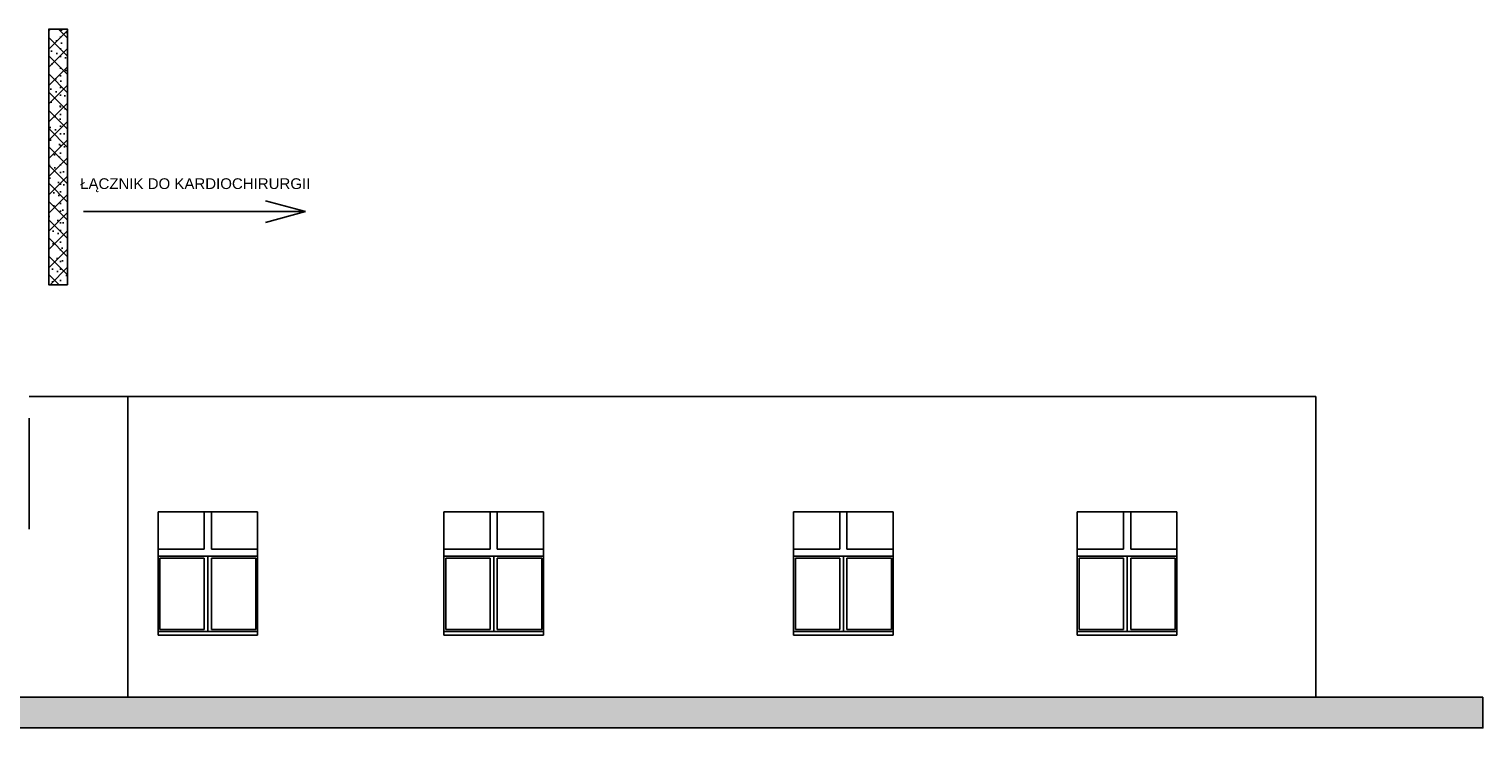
# Model space of a CAD drawing. Header units: millimetres. Extents: x -175445 to -20415, y -559200 to 231527.
# Tile 15 of 256: x -40706 to -20415, y -437143 to -427380. Entities that reach past the tile are written whole.
import ezdxf

# ---------------------------------------------------------------- set-up
doc = ezdxf.new("R2010")
doc.units = ezdxf.units.MM
doc.header["$MEASUREMENT"] = 0
for name, color, linetype in [('Linia', 7, 'Continuous'), ('Polilinia', 7, 'Continuous'), ('Tekst', 7, 'Continuous'), ('Wypełnienie', 7, 'Continuous')]:
    doc.layers.add(name, color=color, linetype=linetype)
doc.styles.add('Times new roman', font='txt')

msp = doc.modelspace()

# ---------------------------------------------------------------- hatches: boundary and pattern name
at = {"layer": 'Wypełnienie', "linetype": 'Continuous'}
h = msp.add_hatch(dxfattribs=at)
h.set_pattern_fill('Płytki_okładzinowe', color=256, style=0, pattern_type=2)
h.set_pattern_definition([(45, (-336275.02, -451380), (-127.27922, 127.27922), []), (135, (-336275.02, -451380), (127.27922, 127.27922), []), (90, (-336402.3, -451252.73), (-162, 0), [0, -108, 0, -161.999996]), (155, (-336275.02, -451125.45), (68.46416, 146.82186), [0, -79.2, 0, -136.799996])])
h.paths.add_polyline_path([(-40431.336, -427379.663), (-40170.053, -427379.663), (-40170.053, -430950.544), (-40431.336, -430950.544)])
msp.add_hatch(color=256, dxfattribs=at).paths.add_polyline_path([(-20414.659, -436714.716), (-75651.487, -436714.716), (-75651.487, -437143.013), (-20414.659, -437143.013)])

# ---------------------------------------------------------------- linework, layer by layer
at = {"layer": 'Linia'}
for p, q in [((-40705.951, -432514.716), (-39325.958, -432514.716)), ((-23255.958, -432514.716), (-39325.958, -432514.716)), ((-39325.958, -436714.716), (-39325.958, -432514.716)), ((-22745.958, -432514.716), (-23255.958, -432514.716)), ((-22745.958, -436714.716), (-22745.958, -432514.716)), ((-40705.951, -434364.716), (-40705.951, -432814.716)), ((-38905.958, -435844.716), (-38905.958, -434124.716)), ((-38905.958, -434124.716), (-37515.958, -434124.716)), ((-38260.958, -434124.716), (-38260.958, -434644.716)), ((-38160.958, -434644.716), (-38160.958, -434124.716)), ((-37515.958, -434124.716), (-37515.958, -435844.716)), ((-34915.958, -435844.716), (-34915.958, -434124.716)), ((-34915.958, -434124.716), (-33525.958, -434124.716)), ((-34270.958, -434124.716), (-34270.958, -434644.716)), ((-34170.958, -434644.716), (-34170.958, -434124.716)), ((-33525.958, -434124.716), (-33525.958, -435844.716)), ((-30035.958, -435844.716), (-30035.958, -434124.716)), ((-30035.958, -434124.716), (-28645.958, -434124.716)), ((-29390.958, -434124.716), (-29390.958, -434644.716)), ((-29290.958, -434644.716), (-29290.958, -434124.716)), ((-28645.958, -434124.716), (-28645.958, -435844.716)), ((-26075.958, -435844.716), (-26075.958, -434124.716)), ((-26075.958, -434124.716), (-24685.958, -434124.716)), ((-25430.958, -434124.716), (-25430.958, -434644.716)), ((-25330.958, -434644.716), (-25330.958, -434124.716)), ((-24685.958, -434124.716), (-24685.958, -435844.716)), ((-38905.958, -434644.716), (-38260.958, -434644.716)), ((-37515.958, -434744.716), (-38905.958, -434744.716)), ((-38880.958, -435769.716), (-38880.958, -434769.716)), ((-38880.958, -434769.716), (-38260.958, -434769.716)), ((-38260.958, -434769.716), (-38260.958, -435769.716)), ((-38210.958, -434744.716), (-38210.958, -434769.716)), ((-38210.958, -434769.716), (-38210.958, -435769.716)), ((-38160.958, -434644.716), (-37515.958, -434644.716)), ((-38160.958, -435769.716), (-38160.958, -434769.716)), ((-38160.958, -434769.716), (-37540.958, -434769.716)), ((-37540.958, -434769.716), (-37540.958, -435769.716)), ((-34915.958, -434644.716), (-34270.958, -434644.716)), ((-33525.958, -434744.716), (-34915.958, -434744.716)), ((-34890.958, -435769.716), (-34890.958, -434769.716)), ((-34890.958, -434769.716), (-34270.958, -434769.716)), ((-34270.958, -434769.716), (-34270.958, -435769.716)), ((-34220.958, -434744.716), (-34220.958, -434769.716)), ((-34220.958, -434769.716), (-34220.958, -435769.716)), ((-34170.958, -434644.716), (-33525.958, -434644.716)), ((-34170.958, -435769.716), (-34170.958, -434769.716)), ((-34170.958, -434769.716), (-33550.958, -434769.716)), ((-33550.958, -434769.716), (-33550.958, -435769.716)), ((-30035.958, -434644.716), (-29390.958, -434644.716)), ((-28645.958, -434744.716), (-30035.958, -434744.716)), ((-30010.958, -435769.716), (-30010.958, -434769.716)), ((-30010.958, -434769.716), (-29390.958, -434769.716)), ((-29390.958, -434769.716), (-29390.958, -435769.716)), ((-29340.958, -434744.716), (-29340.958, -434769.716)), ((-29340.958, -434769.716), (-29340.958, -435769.716)), ((-29290.958, -434644.716), (-28645.958, -434644.716)), ((-29290.958, -435769.716), (-29290.958, -434769.716)), ((-29290.958, -434769.716), (-28670.958, -434769.716)), ((-28670.958, -434769.716), (-28670.958, -435769.716)), ((-26075.958, -434644.716), (-25430.958, -434644.716)), ((-24685.958, -434744.716), (-26075.958, -434744.716)), ((-26050.958, -435769.716), (-26050.958, -434769.716)), ((-26050.958, -434769.716), (-25430.958, -434769.716)), ((-25430.958, -434769.716), (-25430.958, -435769.716)), ((-25380.958, -434744.716), (-25380.958, -434769.716)), ((-25380.958, -434769.716), (-25380.958, -435769.716)), ((-25330.958, -434644.716), (-24685.958, -434644.716)), ((-25330.958, -435769.716), (-25330.958, -434769.716)), ((-25330.958, -434769.716), (-24710.958, -434769.716)), ((-24710.958, -434769.716), (-24710.958, -435769.716)), ((-38905.958, -435794.716), (-37515.958, -435794.716)), ((-37515.958, -435844.716), (-38905.958, -435844.716)), ((-38260.958, -435769.716), (-38880.958, -435769.716)), ((-38210.958, -435769.716), (-38210.958, -435794.716)), ((-37540.958, -435769.716), (-38160.958, -435769.716)), ((-34915.958, -435794.716), (-33525.958, -435794.716)), ((-33525.958, -435844.716), (-34915.958, -435844.716)), ((-34270.958, -435769.716), (-34890.958, -435769.716)), ((-34220.958, -435769.716), (-34220.958, -435794.716)), ((-33550.958, -435769.716), (-34170.958, -435769.716)), ((-30035.958, -435794.716), (-28645.958, -435794.716)), ((-28645.958, -435844.716), (-30035.958, -435844.716)), ((-29390.958, -435769.716), (-30010.958, -435769.716)), ((-29340.958, -435769.716), (-29340.958, -435794.716)), ((-28670.958, -435769.716), (-29290.958, -435769.716)), ((-26075.958, -435794.716), (-24685.958, -435794.716)), ((-24685.958, -435844.716), (-26075.958, -435844.716)), ((-25430.958, -435769.716), (-26050.958, -435769.716)), ((-25380.958, -435769.716), (-25380.958, -435794.716)), ((-24710.958, -435769.716), (-25330.958, -435769.716)), ((-39913.406, -436714.716), (-40706.099, -436714.716)), ((-39913.406, -436714.716), (-39325.958, -436714.716)), ((-23255.958, -436714.716), (-39325.958, -436714.716)), ((-23255.958, -436714.716), (-22745.958, -436714.716))]:
    msp.add_line(p, q, dxfattribs=at)
at = {"layer": 'Polilinia'}
for q in [(-37406.261, -429780.249), (-37406.261, -430080.249)]:
    msp.add_line((-36846.453, -429930.249), q, dxfattribs=at)
at = {"layer": 'Polilinia', "flags": 128}
msp.add_lwpolyline([(-39945.534, -429930.249), (-36846.453, -429930.249)], dxfattribs=at)
at = {"layer": 'Wypełnienie', "flags": 128}
for points in [[(-40431.336, -427379.663), (-40170.053, -427379.663), (-40170.053, -430950.544), (-40431.336, -430950.544)], [(-20414.659, -436714.716), (-75651.487, -436714.716), (-75651.487, -437143.013), (-20414.659, -437143.013)]]:
    msp.add_lwpolyline(points, close=True, dxfattribs=at)

# ---------------------------------------------------------------- texts
at = {"layer": 'Tekst', "insert": (-38386.761, -429464.403), "char_height": 150, "attachment_point": 2, "style": 'Times new roman'}
msp.add_mtext('\\A1;{\\fArial|b0|i0|c0|p38;ŁĄCZNIK DO KARDIOCHIRURGII}', dxfattribs=at)

doc.saveas('drawing.dxf')
